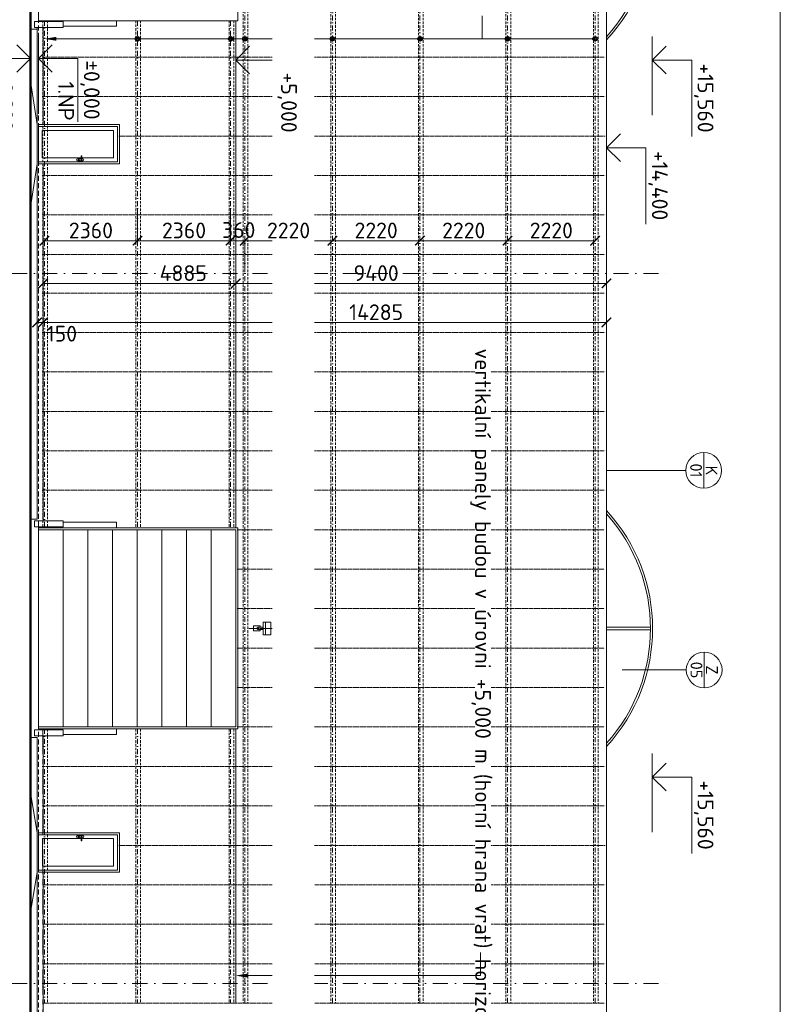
# Model space of a CAD drawing. Header units: millimetres. Extents: x -796345 to 3713765, y -2985421 to 2187451.
# Tile 52 of 256: x -85901 to -66620, y 44855 to 69815. Entities that reach past the tile are written whole.
import ezdxf
from ezdxf import colors
from ezdxf.entities.mleader import LeaderData, LeaderLine
from ezdxf.enums import TextEntityAlignment as Align
from ezdxf.math import Vec2, Vec3

# ---------------------------------------------------------------- set-up
doc = ezdxf.new("R2010")
doc.units = ezdxf.units.MM
doc.header["$PDMODE"] = 1
for name, pattern in [('CENTERX2', [101.6, 63.5, -12.7, 12.7, -12.7]), ('DASHDOT', [25.4, 12.7, -6.35, 0, -6.35]), ('DOT', [6.35, 0, -6.35]), ('HIDDEN', [9.525, 6.35, -3.175])]:
    doc.linetypes.add(name, pattern=pattern)
doc.layers.get('Defpoints').update_dxf_attribs({"color": 8})
for name, color, linetype, lineweight in [('A99_N_kce-pohl', 1, 'Continuous', 9), ('A99_N_kce-rez-ten', 4, 'Continuous', 9), ('A99_N_koty-200', 5, 'Continuous', 5), ('A99_N_koty-200-vysk', 6, 'Continuous', 9), ('A99_N_osy', 1, 'CENTERX2', 9), ('A99_N_sraf', 252, 'Continuous', 0), ('A99_N_txt-popis-50', 240, 'Continuous', 9), ('A99_N_znaceni 200', 5, 'Continuous', 5), ('A99_S_kce-pohl', 7, 'Continuous', 5), ('A99_S_osy', 1, 'CENTERX2', 5)]:
    doc.layers.add(name, color=color, linetype=linetype, lineweight=lineweight)
doc.styles.add('A99_kota', font='isocpeur.ttf', dxfattribs={"height": 2})
doc.styles.add('A99_popis', font='isocpeur.ttf')
doc.dimstyles.new('A99_kota_200 new', dxfattribs={"dimscale": 200, "dimtxt": 2, "dimasz": 1.2, "dimexe": 0.5, "dimexo": 1.5, "dimgap": 0.3, "dimtad": 1, "dimdec": 0, "dimzin": 3, "dimdsep": 46, "dimtxsty": 'A99_kota', "dimblk": 'ARCHTICK', "dimcen": 2.5, "dimazin": 2, "dimtfac": 0.75, "dimtdec": 0, "dimtmove": 2, "dimatfit": 0, "dimfxl": 4, "dimfxlon": 1, "dimtolj": 1, "dimtzin": 0, "dimlwd": 5, "dimlwe": 5, "dimarcsym": 0})

# ---------------------------------------------------------------- blocks, each defined once
blk = doc.blocks.new('*U74')
at = {"color": 0, "linetype": 'ByBlock', "lineweight": -2}
blk.add_line((-3, 0), (7, 0), dxfattribs=at)
for points in [[(0, 0), (0, 5), (0, 5), (8.02, 5)], [(-1.75, 1.75), (0, 0), (1.75, 1.75)]]:
    blk.add_lwpolyline(points, dxfattribs=at)
at = {"color": 0, "linetype": 'ByBlock', "lineweight": -2, "style": 'A99_kota'}
for tag, p in [('VYSKA', (7.75, 7.75)), ('POPIS', (7.52, 4.5))]:
    blk.add_attdef(tag, text='', height=2, dxfattribs=at).set_placement(p, align=Align.TOP_RIGHT)
blk = doc.blocks.new('*U24')
at = {"color": 0, "linetype": 'ByBlock', "lineweight": -2}
blk.add_line((-3, 0), (7, 0), dxfattribs=at)
for points in [[(0, 0), (0, 5), (0, 5), (9.7, 5)], [(-1.75, 1.75), (0, 0), (1.75, 1.75)]]:
    blk.add_lwpolyline(points, dxfattribs=at)
at = {"color": 0, "linetype": 'ByBlock', "lineweight": -2, "style": 'A99_kota'}
for tag, p in [('VYSKA', (9.2, 7.75)), ('POPIS', (9.2, 4.5))]:
    blk.add_attdef(tag, text='', height=2, dxfattribs=at).set_placement(p, align=Align.TOP_RIGHT)
blk = doc.blocks.new('*U36')
at = {"color": 0, "linetype": 'ByBlock', "lineweight": -2}
blk.add_line((-3, 0), (7, 0), dxfattribs=at)
for points in [[(0, 0), (0, 5), (0, 5), (9.7, 5)], [(-1.75, 1.75), (0, 0), (1.75, 1.75)]]:
    blk.add_lwpolyline(points, dxfattribs=at)
at = {"color": 0, "linetype": 'ByBlock', "lineweight": -2, "style": 'A99_kota'}
for tag, p in [('VYSKA', (9.2, 7.75)), ('POPIS', (9.2, 4.5))]:
    blk.add_attdef(tag, text='', height=2, dxfattribs=at).set_placement(p, align=Align.TOP_RIGHT)
blk = doc.blocks.new('*U32')
at = {"color": 0, "linetype": 'ByBlock', "lineweight": -2}
blk.add_line((-3, 0), (7, 0), dxfattribs=at)
for points in [[(-1.75, -1.75), (0, 0), (1.75, -1.75)], [(0, 0), (0, -5), (0, -5), (9.7, -5)]]:
    blk.add_lwpolyline(points, dxfattribs=at)
at = {"color": 0, "linetype": 'ByBlock', "lineweight": -2, "style": 'A99_kota'}
for tag, p in [('VYSKA', (9.2, -2.25)), ('POPIS', (9.2, -5.5))]:
    blk.add_attdef(tag, text='', height=2, dxfattribs=at).set_placement(p, align=Align.TOP_RIGHT)
blk = doc.blocks.new('_ArchTick')
at = {"color": 0, "linetype": 'ByBlock', "const_width": 0.15}
blk.add_lwpolyline([(-0.5, -0.5), (0.5, 0.5)], dxfattribs=at)
blk = doc.blocks.new('*D493')
at = {"layer": 'A99_N_koty-200', "color": 0, "lineweight": 5, "transparency": 16777216}
for p, q in [((-71025, 62140), (-71025, 62240)), ((-85310, 62140), (-85310, 62040)), ((-71025, 62140), (-85310, 62140))]:
    blk.add_line(p, q, dxfattribs=at)
at = {"layer": 'Defpoints', "color": 0, "lineweight": 0, "transparency": 16777216}
for p in [(-85310, 62252.62718), (-85310, 62140), (-71025, 62140)]:
    blk.add_point(p, dxfattribs=at)
at = {"layer": 'A99_N_koty-200', "color": 0, "lineweight": 5, "transparency": 16777216, "xscale": 240, "yscale": 240, "zscale": 240}
for p, rotation in [((-85310, 62140), 179.9999999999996), ((-71025, 62140), 359.9999999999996)]:
    blk.add_blockref('_ArchTick', p, dxfattribs=dict(at, rotation=rotation))
at = {"layer": 'A99_N_koty-200', "color": 0, "transparency": 16777216, "insert": (-76865, 62400), "char_height": 400, "attachment_point": 5, "style": 'A99_kota'}
blk.add_mtext('\\A1;14285', dxfattribs=at)
blk = doc.blocks.new('*U99')
at = {"color": 0, "linetype": 'ByBlock'}
blk.add_line((-3.02, 0), (3.02, 0), dxfattribs=at)
blk.add_circle((0, 0), 3.02, dxfattribs=at)
at = {"color": 0, "linetype": 'ByBlock', "style": 'A99_popis'}
for tag, p in [('KATEGORIE', (0, 1.31)), ('PRVEK', (0, -1.3))]:
    blk.add_attdef(tag, text='', height=2, dxfattribs=at).set_placement(p, align=Align.MIDDLE_CENTER)
blk = doc.blocks.new('*D497')
at = {"layer": 'A99_N_koty-200', "color": 0, "lineweight": 5, "transparency": 16777216}
for p, q in [((-85310, 63131), (-85310, 63231)), ((-80425, 63131), (-80425, 63231)), ((-85310, 63131), (-80425, 63131))]:
    blk.add_line(p, q, dxfattribs=at)
at = {"layer": 'Defpoints', "color": 0, "lineweight": 0, "transparency": 16777216}
for p in [(-85310, 63131), (-80425, 63131), (-80425, 63131)]:
    blk.add_point(p, dxfattribs=at)
at = {"layer": 'A99_N_koty-200', "color": 0, "lineweight": 5, "transparency": 16777216, "xscale": 240, "yscale": 240, "zscale": 240, "rotation": 180}
blk.add_blockref('_ArchTick', (-85310, 63131), dxfattribs=at)
at = {"layer": 'A99_N_koty-200', "color": 0, "lineweight": 5, "transparency": 16777216, "xscale": 240, "yscale": 240, "zscale": 240}
blk.add_blockref('_ArchTick', (-80425, 63131), dxfattribs=at)
at = {"layer": 'A99_N_koty-200', "color": 0, "transparency": 16777216, "insert": (-81755, 63391), "char_height": 400, "attachment_point": 5, "style": 'A99_kota'}
blk.add_mtext('\\A1;4885', dxfattribs=at)
blk = doc.blocks.new('*D498')
at = {"layer": 'A99_N_koty-200', "color": 0, "lineweight": 5, "transparency": 16777216}
for p, q in [((-71025, 63131), (-71025, 63231)), ((-80425, 63131), (-80425, 63031)), ((-80425, 63131), (-71025, 63131))]:
    blk.add_line(p, q, dxfattribs=at)
at = {"layer": 'Defpoints', "color": 0, "lineweight": 0, "transparency": 16777216}
for p in [(-80425, 63131), (-71025, 63131), (-71025, 63131)]:
    blk.add_point(p, dxfattribs=at)
at = {"layer": 'A99_N_koty-200', "color": 0, "lineweight": 5, "transparency": 16777216, "xscale": 240, "yscale": 240, "zscale": 240, "rotation": 180}
blk.add_blockref('_ArchTick', (-80425, 63131), dxfattribs=at)
at = {"layer": 'A99_N_koty-200', "color": 0, "lineweight": 5, "transparency": 16777216, "xscale": 240, "yscale": 240, "zscale": 240}
blk.add_blockref('_ArchTick', (-71025, 63131), dxfattribs=at)
at = {"layer": 'A99_N_koty-200', "color": 0, "transparency": 16777216, "insert": (-76865, 63391), "char_height": 400, "attachment_point": 5, "style": 'A99_kota'}
blk.add_mtext('\\A1;9400', dxfattribs=at)
blk = doc.blocks.new('*D499')
at = {"layer": 'A99_N_koty-200', "color": 0, "lineweight": 5, "transparency": 16777216}
for p, q in [((-85460, 62140), (-85460, 62240)), ((-85310, 62140), (-85310, 62240)), ((-85460, 62140), (-85310, 62140))]:
    blk.add_line(p, q, dxfattribs=at)
at = {"layer": 'Defpoints', "color": 0, "lineweight": 0, "transparency": 16777216}
for p in [(-85460, 62017.5), (-85310, 62140), (-85310, 62017.5)]:
    blk.add_point(p, dxfattribs=at)
at = {"layer": 'A99_N_koty-200', "color": 0, "lineweight": 5, "transparency": 16777216, "xscale": 240, "yscale": 240, "zscale": 240, "rotation": 180}
blk.add_blockref('_ArchTick', (-85460, 62140), dxfattribs=at)
at = {"layer": 'A99_N_koty-200', "color": 0, "lineweight": 5, "transparency": 16777216, "xscale": 240, "yscale": 240, "zscale": 240}
blk.add_blockref('_ArchTick', (-85310, 62140), dxfattribs=at)
at = {"layer": 'A99_N_koty-200', "color": 0, "transparency": 16777216, "insert": (-84830, 61855), "char_height": 400, "attachment_point": 5, "style": 'A99_kota'}
blk.add_mtext('\\A1;150', dxfattribs=at)
blk = doc.blocks.new('*D500')
at = {"layer": 'A99_N_koty-200', "color": 0, "lineweight": 5, "transparency": 16777216}
for p, q in [((-82915, 65013), (-82915, 64113)), ((-85275, 64213), (-85275, 64113)), ((-85275, 64213), (-82915, 64213))]:
    blk.add_line(p, q, dxfattribs=at)
at = {"layer": 'Defpoints', "color": 0, "lineweight": 0, "transparency": 16777216}
for p in [(-82915, 75067), (-85275, 64213), (-82915, 64213)]:
    blk.add_point(p, dxfattribs=at)
at = {"layer": 'A99_N_koty-200', "color": 0, "lineweight": 5, "transparency": 16777216, "xscale": 240, "yscale": 240, "zscale": 240, "rotation": 180}
blk.add_blockref('_ArchTick', (-85275, 64213), dxfattribs=at)
at = {"layer": 'A99_N_koty-200', "color": 0, "lineweight": 5, "transparency": 16777216, "xscale": 240, "yscale": 240, "zscale": 240}
blk.add_blockref('_ArchTick', (-82915, 64213), dxfattribs=at)
at = {"layer": 'A99_N_koty-200', "color": 0, "transparency": 16777216, "insert": (-84095, 64473), "char_height": 400, "attachment_point": 5, "style": 'A99_kota'}
blk.add_mtext('\\A1;2360', dxfattribs=at)
blk = doc.blocks.new('*D501')
at = {"layer": 'A99_N_koty-200', "color": 0, "lineweight": 5, "transparency": 16777216}
for p, q in [((-80555, 64213), (-80555, 64313)), ((-80555, 64213), (-80195, 64213)), ((-80195, 63413), (-80195, 64313))]:
    blk.add_line(p, q, dxfattribs=at)
at = {"layer": 'Defpoints', "color": 0, "lineweight": 0, "transparency": 16777216}
for p in [(-80555, 64213), (-80195, 64213), (-80195, 56166)]:
    blk.add_point(p, dxfattribs=at)
at = {"layer": 'A99_N_koty-200', "color": 0, "lineweight": 5, "transparency": 16777216, "xscale": 240, "yscale": 240, "zscale": 240, "rotation": 180}
blk.add_blockref('_ArchTick', (-80555, 64213), dxfattribs=at)
at = {"layer": 'A99_N_koty-200', "color": 0, "lineweight": 5, "transparency": 16777216, "xscale": 240, "yscale": 240, "zscale": 240}
blk.add_blockref('_ArchTick', (-80195, 64213), dxfattribs=at)
at = {"layer": 'A99_N_koty-200', "color": 0, "transparency": 16777216, "insert": (-80350, 64483), "char_height": 400, "attachment_point": 5, "style": 'A99_kota'}
blk.add_mtext('\\A1;360', dxfattribs=at)
blk = doc.blocks.new('*D502')
at = {"layer": 'A99_N_koty-200', "color": 0, "lineweight": 5, "transparency": 16777216}
for p, q in [((-80195, 64212.5), (-80195, 64312.5)), ((-80195, 64212.5), (-77975, 64212.5)), ((-77975, 64212.5), (-77975, 64312.5))]:
    blk.add_line(p, q, dxfattribs=at)
at = {"layer": 'Defpoints', "color": 0, "lineweight": 0, "transparency": 16777216}
for p in [(-80195, 64212.5), (-77975, 64212.5), (-77975, 64212.5)]:
    blk.add_point(p, dxfattribs=at)
at = {"layer": 'A99_N_koty-200', "color": 0, "lineweight": 5, "transparency": 16777216, "xscale": 240, "yscale": 240, "zscale": 240, "rotation": 180}
blk.add_blockref('_ArchTick', (-80195, 64212.5), dxfattribs=at)
at = {"layer": 'A99_N_koty-200', "color": 0, "lineweight": 5, "transparency": 16777216, "xscale": 240, "yscale": 240, "zscale": 240}
blk.add_blockref('_ArchTick', (-77975, 64212.5), dxfattribs=at)
at = {"layer": 'A99_N_koty-200', "color": 0, "transparency": 16777216, "insert": (-79085, 64472.5), "char_height": 400, "attachment_point": 5, "style": 'A99_kota'}
blk.add_mtext('\\A1;2220', dxfattribs=at)
blk = doc.blocks.new('*D503')
at = {"layer": 'A99_N_koty-200', "color": 0, "lineweight": 5, "transparency": 16777216}
for p, q in [((-77975, 64212.5), (-77975, 64312.5)), ((-77975, 64212.5), (-75755, 64212.5)), ((-75755, 64212.5), (-75755, 64312.5))]:
    blk.add_line(p, q, dxfattribs=at)
at = {"layer": 'Defpoints', "color": 0, "lineweight": 0, "transparency": 16777216}
for p in [(-77975, 64212.5), (-75755, 64212.5), (-75755, 64212.5)]:
    blk.add_point(p, dxfattribs=at)
at = {"layer": 'A99_N_koty-200', "color": 0, "lineweight": 5, "transparency": 16777216, "xscale": 240, "yscale": 240, "zscale": 240, "rotation": 180}
blk.add_blockref('_ArchTick', (-77975, 64212.5), dxfattribs=at)
at = {"layer": 'A99_N_koty-200', "color": 0, "lineweight": 5, "transparency": 16777216, "xscale": 240, "yscale": 240, "zscale": 240}
blk.add_blockref('_ArchTick', (-75755, 64212.5), dxfattribs=at)
at = {"layer": 'A99_N_koty-200', "color": 0, "transparency": 16777216, "insert": (-76865, 64472.5), "char_height": 400, "attachment_point": 5, "style": 'A99_kota'}
blk.add_mtext('\\A1;2220', dxfattribs=at)
blk = doc.blocks.new('*D504')
at = {"layer": 'A99_N_koty-200', "color": 0, "lineweight": 5, "transparency": 16777216}
for p, q in [((-75755, 64212.5), (-75755, 64312.5)), ((-75755, 64212.5), (-73535, 64212.5)), ((-73535, 64212.5), (-73535, 64312.5))]:
    blk.add_line(p, q, dxfattribs=at)
at = {"layer": 'Defpoints', "color": 0, "lineweight": 0, "transparency": 16777216}
for p in [(-75755, 64212.5), (-73535, 64212.5), (-73535, 64212.5)]:
    blk.add_point(p, dxfattribs=at)
at = {"layer": 'A99_N_koty-200', "color": 0, "lineweight": 5, "transparency": 16777216, "xscale": 240, "yscale": 240, "zscale": 240, "rotation": 180}
blk.add_blockref('_ArchTick', (-75755, 64212.5), dxfattribs=at)
at = {"layer": 'A99_N_koty-200', "color": 0, "lineweight": 5, "transparency": 16777216, "xscale": 240, "yscale": 240, "zscale": 240}
blk.add_blockref('_ArchTick', (-73535, 64212.5), dxfattribs=at)
at = {"layer": 'A99_N_koty-200', "color": 0, "transparency": 16777216, "insert": (-74645, 64472.5), "char_height": 400, "attachment_point": 5, "style": 'A99_kota'}
blk.add_mtext('\\A1;2220', dxfattribs=at)
blk = doc.blocks.new('*D505')
at = {"layer": 'A99_N_koty-200', "color": 0, "lineweight": 5, "transparency": 16777216}
for p, q in [((-73535, 64212.5), (-73535, 64312.5)), ((-73535, 64212.5), (-71315, 64212.5)), ((-71315, 64212.5), (-71315, 64312.5))]:
    blk.add_line(p, q, dxfattribs=at)
at = {"layer": 'Defpoints', "color": 0, "lineweight": 0, "transparency": 16777216}
for p in [(-73535, 64212.5), (-71315, 64212.5), (-71315, 64212.5)]:
    blk.add_point(p, dxfattribs=at)
at = {"layer": 'A99_N_koty-200', "color": 0, "lineweight": 5, "transparency": 16777216, "xscale": 240, "yscale": 240, "zscale": 240, "rotation": 180}
blk.add_blockref('_ArchTick', (-73535, 64212.5), dxfattribs=at)
at = {"layer": 'A99_N_koty-200', "color": 0, "lineweight": 5, "transparency": 16777216, "xscale": 240, "yscale": 240, "zscale": 240}
blk.add_blockref('_ArchTick', (-71315, 64212.5), dxfattribs=at)
at = {"layer": 'A99_N_koty-200', "color": 0, "transparency": 16777216, "insert": (-72425, 64472.5), "char_height": 400, "attachment_point": 5, "style": 'A99_kota'}
blk.add_mtext('\\A1;2220', dxfattribs=at)
blk = doc.blocks.new('*D506')
at = {"layer": 'A99_N_koty-200', "color": 0, "lineweight": 5, "transparency": 16777216}
for p, q in [((-80555, 65013), (-80555, 64113)), ((-82915, 64213), (-82915, 64313)), ((-82915, 64213), (-80555, 64213))]:
    blk.add_line(p, q, dxfattribs=at)
at = {"layer": 'Defpoints', "color": 0, "lineweight": 0, "transparency": 16777216}
for p in [(-80555, 77018), (-82915, 64213), (-80555, 64213)]:
    blk.add_point(p, dxfattribs=at)
at = {"layer": 'A99_N_koty-200', "color": 0, "lineweight": 5, "transparency": 16777216, "xscale": 240, "yscale": 240, "zscale": 240, "rotation": 180}
blk.add_blockref('_ArchTick', (-82915, 64213), dxfattribs=at)
at = {"layer": 'A99_N_koty-200', "color": 0, "lineweight": 5, "transparency": 16777216, "xscale": 240, "yscale": 240, "zscale": 240}
blk.add_blockref('_ArchTick', (-80555, 64213), dxfattribs=at)
at = {"layer": 'A99_N_koty-200', "color": 0, "transparency": 16777216, "insert": (-81735, 64473), "char_height": 400, "attachment_point": 5, "style": 'A99_kota'}
blk.add_mtext('\\A1;2360', dxfattribs=at)
blk = doc.blocks.new('*D512')
at = {"layer": 'A99_N_koty-200', "color": 0, "lineweight": 5, "transparency": 16777216}
for p, q in [((-82915, 42005), (-82915, 41105)), ((-85275, 41205), (-85275, 41105)), ((-85275, 41205), (-82915, 41205))]:
    blk.add_line(p, q, dxfattribs=at)
at = {"layer": 'Defpoints', "color": 0, "lineweight": 0, "transparency": 16777216}
for p in [(-82915, 52059), (-85275, 41205), (-82915, 41205)]:
    blk.add_point(p, dxfattribs=at)
at = {"layer": 'A99_N_koty-200', "color": 0, "lineweight": 5, "transparency": 16777216, "xscale": 240, "yscale": 240, "zscale": 240, "rotation": 180}
blk.add_blockref('_ArchTick', (-85275, 41205), dxfattribs=at)
at = {"layer": 'A99_N_koty-200', "color": 0, "lineweight": 5, "transparency": 16777216, "xscale": 240, "yscale": 240, "zscale": 240}
blk.add_blockref('_ArchTick', (-82915, 41205), dxfattribs=at)
at = {"layer": 'A99_N_koty-200', "color": 0, "transparency": 16777216, "insert": (-84095, 41465), "char_height": 400, "attachment_point": 5, "style": 'A99_kota'}
blk.add_mtext('\\A1;2360', dxfattribs=at)
blk = doc.blocks.new('*D514')
at = {"layer": 'A99_N_koty-200', "color": 0, "lineweight": 5, "transparency": 16777216}
for p, q in [((-80555, 42005), (-80555, 41105)), ((-82915, 41205), (-82915, 41305)), ((-82915, 41205), (-80555, 41205))]:
    blk.add_line(p, q, dxfattribs=at)
at = {"layer": 'Defpoints', "color": 0, "lineweight": 0, "transparency": 16777216}
for p in [(-80555, 54011), (-82915, 41205), (-80555, 41205)]:
    blk.add_point(p, dxfattribs=at)
at = {"layer": 'A99_N_koty-200', "color": 0, "lineweight": 5, "transparency": 16777216, "xscale": 240, "yscale": 240, "zscale": 240, "rotation": 180}
blk.add_blockref('_ArchTick', (-82915, 41205), dxfattribs=at)
at = {"layer": 'A99_N_koty-200', "color": 0, "lineweight": 5, "transparency": 16777216, "xscale": 240, "yscale": 240, "zscale": 240}
blk.add_blockref('_ArchTick', (-80555, 41205), dxfattribs=at)
at = {"layer": 'A99_N_koty-200', "color": 0, "transparency": 16777216, "insert": (-81735, 41465), "char_height": 400, "attachment_point": 5, "style": 'A99_kota'}
blk.add_mtext('\\A1;2360', dxfattribs=at)

msp = doc.modelspace()

# ---------------------------------------------------------------- linework, layer by layer
at = {"layer": 'A99_N_kce-pohl', "color": 7, "linetype": 'HIDDEN', "lineweight": 5, "ltscale": 20}
msp.add_line((-85425, 5915.1), (-85425, 100450), dxfattribs=at)
at = {"layer": 'A99_N_kce-pohl', "color": 1, "linetype": 'Continuous', "lineweight": 13}
msp.add_line((-71025, 44880), (-71025, 81865), dxfattribs=at)
at = {"layer": 'A99_N_kce-pohl', "color": 1, "linetype": 'Continuous', "lineweight": 9}
for p, q in [((-85310, 69615), (-85310, 67160)), ((-85310, 66160), (-85310, 57110)), ((-85310, 51660), (-85310, 49205)), ((-85310, 48205), (-85310, 44880))]:
    msp.add_line(p, q, dxfattribs=at)
at = {"layer": 'A99_N_kce-pohl', "color": 1, "linetype": 'Continuous', "lineweight": 5}
for p, q in [((-83375, 67160), (-85425, 67160)), ((-83375, 66160), (-83375, 67160)), ((-83425, 67110), (-85425, 67110)), ((-85330, 66310), (-85330, 67010)), ((-83525, 67010), (-85325, 67010)), ((-83525, 66310), (-83525, 67010)), ((-83425, 66210), (-83425, 67110)), ((-83425, 66210), (-85425, 66210)), ((-83375, 66160), (-85425, 66160)), ((-84345.4, 66310), (-85325, 66310)), ((-84345.4, 66285.9), (-84434.8, 66285.9)), ((-84345.4, 66235), (-84434.8, 66235)), ((-84415.5, 66254.2), (-84415.5, 66268.7)), ((-84415.5, 66268.7), (-84399.1, 66264.2)), ((-84415.5, 66254.2), (-84399.1, 66258.4)), ((-84345.4, 66230.3), (-84345.4, 66356.8)), ((-84325, 66230.3), (-84325, 66356.8)), ((-83525, 66310), (-84325, 66310)), ((-84298.5, 66285.9), (-84325, 66285.9)), ((-84298.5, 66235), (-84325, 66235)), ((-83375, 49205), (-85425, 49205)), ((-83375, 48205), (-83375, 49205)), ((-83425, 49155), (-85425, 49155)), ((-85325, 48355), (-85325, 49055)), ((-84345.4, 49055), (-85325, 49055)), ((-84345.4, 49130), (-84434.8, 49130)), ((-84345.4, 49079.1), (-84434.8, 49079.1)), ((-84415.5, 49110.8), (-84415.5, 49096.3)), ((-84415.5, 49110.8), (-84399.1, 49106.6)), ((-84415.5, 49096.3), (-84399.1, 49100.8)), ((-84345.4, 49134.7), (-84345.4, 49008.2)), ((-84325, 49134.7), (-84325, 49008.2)), ((-84298.5, 49130), (-84325, 49130)), ((-84298.5, 49079.1), (-84325, 49079.1)), ((-83525, 49055), (-84325, 49055)), ((-83525, 48355), (-83525, 49055)), ((-83425, 48255), (-83425, 49155)), ((-83425, 48255), (-85425, 48255)), ((-83375, 48205), (-85425, 48205)), ((-83525, 48355), (-85325, 48355))]:
    msp.add_line(p, q, dxfattribs=at)
at = {"layer": 'A99_N_kce-pohl', "color": 5, "linetype": 'Continuous', "lineweight": 9}
msp.add_line((-85310, 44880), (-85310, 39040), dxfattribs=at)
at = {"layer": 'A99_N_kce-pohl', "color": 5, "linetype": 'Continuous', "lineweight": 13}
msp.add_line((-71025, 26200), (-71025, 44880), dxfattribs=at)
at = {"layer": 'A99_N_kce-pohl', "color": 7, "lineweight": 50}
msp.add_lwpolyline([(-85695, 24515), (-85625, 24515), (-85625, 114437.5)], dxfattribs=at)
at = {"layer": 'A99_N_kce-pohl', "color": 1, "linetype": 'Continuous', "lineweight": 9}
for points in [[(-85425, 74890), (-80375, 74890), (-80375, 69790), (-85425, 69790)], [(-85425, 56935), (-80375, 56935), (-80375, 51835), (-85425, 51835)]]:
    msp.add_lwpolyline(points, close=True, dxfattribs=at)
at = {"layer": 'A99_N_kce-pohl', "linetype": 'Continuous'}
for points in [[(-85425.2, 69840), (-85425.2, 69765)], [(-85425, 69840), (-85425, 69765)]]:
    msp.add_lwpolyline(points, dxfattribs=at)
at = {"layer": 'A99_N_kce-pohl', "color": 1, "linetype": 'Continuous', "lineweight": 5}
for points in [[(-83447.5, 69790), (-83447.5, 69650), (-84800.2, 69650)], [(-85425, 67160), (-85425, 66160)], [(-85425.2, 56885), (-85425.2, 56960)], [(-83447.5, 56935), (-83447.5, 57075), (-84800.2, 57075)], [(-84800, 56885), (-84800, 56885), (-84800, 51885)], [(-84175, 56885), (-84175, 56885), (-84175, 51885)], [(-83550, 56885), (-83550, 56885), (-83550, 51885)], [(-82925, 56885), (-82925, 56885), (-82925, 51885)], [(-82300, 56885), (-82300, 56885), (-82300, 51885)], [(-81675, 56885), (-81675, 56885), (-81675, 51885)], [(-81050, 56885), (-81050, 56885), (-81050, 51885)], [(-79805, 54357.5), (-79805, 54322.5), (-79970, 54322.5), (-79970, 54447.5), (-79805, 54447.5), (-79805, 54412.5)], [(-79670, 54545), (-79670, 54225)], [(-80090, 54385), (-79832.5, 54385)], [(-79860.2, 54412.5), (-79730, 54412.5)], [(-79860.2, 54357.5), (-79730, 54357.5)], [(-79805, 54385), (-79410.2, 54385)], [(-85425.2, 51885), (-85425.2, 51810)], [(-83447.5, 51835), (-83447.5, 51695), (-84800.2, 51695)], [(-85425, 49205), (-85425, 48205)]]:
    msp.add_lwpolyline(points, dxfattribs=at)
at = {"layer": 'A99_N_kce-pohl', "color": 1, "lineweight": 9}
for points in [[(-80425, 56935), (-80425, 69790)], [(-80425, 44880), (-80425, 51835)]]:
    msp.add_lwpolyline(points, dxfattribs=at)
at = {"layer": 'A99_N_kce-pohl', "color": 1, "linetype": 'Continuous', "lineweight": 5}
for points in [[(-85425, 56885), (-80425, 56885), (-80425, 51885), (-85425, 51885)], [(-79535.2, 54545), (-79535.2, 54225), (-79730, 54225), (-79730, 54545)]]:
    msp.add_lwpolyline(points, close=True, dxfattribs=at)
at = {"layer": 'A99_N_kce-pohl', "color": 1, "linetype": 'Continuous', "lineweight": 0}
for points in [[(-69915, 54415), (-71025, 54415)], [(-69915, 54345), (-71025, 54345)]]:
    msp.add_lwpolyline(points, dxfattribs=at)
at = {"layer": 'A99_N_kce-pohl', "color": 1, "linetype": 'Continuous', "lineweight": 5}
msp.add_circle((-79860, 54385), 27.5, dxfattribs=at)
at = {"layer": 'A99_N_kce-pohl', "color": 1, "linetype": 'Continuous', "lineweight": 0}
for centre, radius, start, end in [((-74267.5, 72290), 4410, 317.32926, 42.67074), ((-74267.4, 72290), 4354.9, 318.11967, 41.88033), ((-74267.5, 54380), 4410, 317.32926, 42.67074), ((-74267.4, 54380), 4354.9, 318.11967, 41.88033)]:
    msp.add_arc(centre, radius, start, end, dxfattribs=at)
at = {"layer": 'A99_N_kce-pohl', "color": 1, "linetype": 'Continuous', "lineweight": 5}
for centre, radius, start, end in [((-84434.8, 66260.5), 25.5, 90, 270), ((-84393.8, 66261.3), 6.03, 208.73268, 151.26732), ((-84335.2, 66356.8), 10.2, 0, 180), ((-84335.2, 66230.3), 10.2, 180, 0), ((-84298.5, 66260.5), 25.5, 270, 90), ((-84434.8, 49104.5), 25.5, 90, 270), ((-84393.8, 49103.7), 6.03, 208.73268, 151.26732), ((-84335.2, 49134.7), 10.2, 0, 180), ((-84335.2, 49008.2), 10.2, 180, 0), ((-84298.5, 49104.5), 25.5, 270, 90)]:
    msp.add_arc(centre, radius, start, end, dxfattribs=at)
at = {"layer": 'A99_N_osy', "linetype": 'DASHDOT', "lineweight": 9, "ltscale": 30}
for points in [[(-89905, 63380), (-69440, 63380)], [(-89905, 45380), (-69440, 45380)]]:
    msp.add_lwpolyline(points, dxfattribs=at)
at = {"layer": 'A99_N_sraf', "linetype": 'DOT', "lineweight": 5, "ltscale": 7}
for points in [[(-85312.5, 68865), (-71025, 68865)], [(-85312.5, 67865), (-71025, 67865)], [(-83375, 66865), (-71025, 66865)], [(-85312.5, 65865), (-71025, 65865)], [(-85312.5, 64865), (-71025, 64865)], [(-85312.5, 63865), (-71025, 63865)], [(-85312.5, 62885), (-71025, 62885)], [(-85312.5, 61885), (-71025, 61885)], [(-85312.5, 60885), (-71025, 60885)], [(-85312.5, 59885), (-71025, 59885)], [(-85312.5, 58885), (-71025, 58885)], [(-85312.5, 57885), (-71025, 57885)], [(-80375, 56885), (-71025, 56885)], [(-80375, 55885), (-71025, 55885)], [(-80375, 54885), (-71025, 54885)], [(-80375, 53885), (-71025, 53885)], [(-80375, 52885), (-71025, 52885)], [(-80375, 51885), (-71025, 51885)], [(-85312.5, 50885), (-71025, 50885)], [(-85312.5, 49885), (-71025, 49885)], [(-83375, 48885), (-71025, 48885)], [(-85310, 47885), (-71025, 47885)], [(-85310, 46885), (-71025, 46885)], [(-85310, 45885), (-71025, 45885)], [(-85310, 44880), (-71025, 44880)]]:
    msp.add_lwpolyline(points, dxfattribs=at)
at = {"layer": 'A99_N_txt-popis-50', "lineweight": 40}
for centre in [(-73530, 69330), (-71315, 69330)]:
    msp.add_circle(centre, 50, dxfattribs=at)
at = {"layer": 'A99_N_znaceni 200'}
for points in [[(-69013, 58388), (-71025, 58388)], [(-69003, 53330), (-70625, 53330)]]:
    msp.add_lwpolyline(points, dxfattribs=at)
at = {"layer": 'A99_S_kce-pohl'}
for p, q in [((-85455, 67157.5), (-85625, 68260)), ((-85455, 66162.5), (-85625, 65060)), ((-85455, 49205), (-85625, 50225)), ((-85455, 48205), (-85625, 47185))]:
    msp.add_line(p, q, dxfattribs=at)
at = {"layer": 'A99_S_kce-pohl', "lineweight": 9}
for points in [[(-84800.2, 69615), (-85522.5, 69615), (-85522.5, 69765), (-84800.2, 69765)], [(-84800.2, 57110), (-85522.5, 57110), (-85522.5, 56960), (-84800.2, 56960)], [(-84800.2, 51660), (-85522.5, 51660), (-85522.5, 51810), (-84800.2, 51810)]]:
    msp.add_lwpolyline(points, close=True, dxfattribs=at)
at = {"layer": 'A99_S_kce-pohl'}
for points in [[(-85455, 69575), (-85625, 69575)], [(-85455, 57150), (-85455, 69615)], [(-85455, 57150), (-85625, 57150)], [(-85455, 51620), (-85625, 51620)], [(-85455, 51620), (-85455, 39080)]]:
    msp.add_lwpolyline(points, dxfattribs=at)
at = {"layer": 'A99_S_osy', "linetype": 'HIDDEN', "lineweight": 0, "ltscale": 10}
for points in [[(-73575, 81865), (-73575, 44880)], [(-73455, 81865), (-73455, 44880)], [(-71355, 81865), (-71355, 44880)], [(-71235, 81865), (-71235, 44880)], [(-85195, 51835), (-85195, 44880)], [(-82955, 51835), (-82955, 44880)], [(-82835, 51835), (-82835, 44880)]]:
    msp.add_lwpolyline(points, dxfattribs=at)
at = {"layer": 'A99_S_osy', "linetype": 'DASHDOT', "lineweight": 5, "ltscale": 10}
for points in [[(-73535, 81865), (-73535, 44880)], [(-71315, 81865), (-71315, 44880)], [(-85275, 69790), (-85275, 56935)], [(-82915, 69790), (-82915, 56935)], [(-80555, 69790), (-80555, 56935)], [(-85275, 51835), (-85275, 44880)], [(-82915, 51835), (-82915, 44880)], [(-80555, 51835), (-80555, 44880)]]:
    msp.add_lwpolyline(points, dxfattribs=at)
at = {"layer": 'A99_S_osy', "color": 5, "lineweight": 0, "ltscale": 10}
msp.add_lwpolyline([(-85315, 51835), (-85315, 38865)], dxfattribs=at)

# ---------------------------------------------------------------- block references
at = {"layer": 'A99_N_koty-200-vysk', "lineweight": 5}
ref = msp.add_blockref('*U32', (-85625, 68831.9), dxfattribs=dict(at, xscale=200, yscale=200, zscale=200, rotation=270))
ref.add_attrib('VYSKA', '-0,200', dxfattribs={"layer": '0', "color": 0, "linetype": 'ByBlock', "lineweight": -2, "height": 400, "rotation": 270, "style": 'A99_kota'}).set_placement((-86075, 66991.9), align=Align.TOP_RIGHT)
ref.add_attrib('POPIS_001', 'UT', (-87125, 67591.9), dxfattribs={"layer": '0', "color": 0, "linetype": 'ByBlock', "lineweight": -2, "height": 400, "rotation": 270, "style": 'A99_kota'})
ref = msp.add_blockref('*U74', (-85425, 68831.9), dxfattribs=dict(at, xscale=200, yscale=200, zscale=200, rotation=270))
ref.add_attrib('VYSKA', '±0,000', dxfattribs={"layer": '0', "color": 0, "linetype": 'ByBlock', "lineweight": -2, "height": 400, "rotation": 270, "style": 'A99_kota'}).set_placement((-83875, 67281.9), align=Align.TOP_RIGHT)
ref.add_attrib('POPIS_001', '1.NP', (-84925, 68246.9), dxfattribs={"layer": '0', "color": 0, "linetype": 'ByBlock', "lineweight": -2, "height": 400, "rotation": 270, "style": 'A99_kota'})
at = {"layer": 'A99_N_koty-200-vysk', "lineweight": 5, "xscale": 200, "yscale": 200, "zscale": 200, "rotation": 270}
for name, p, values in [('*U24', (-80425, 68791.9), {'VYSKA': '+5,000'}), ('*U36', (-69865, 68791.9), {'VYSKA': '+15,560'}), ('*U24', (-71025, 66570), {'VYSKA': '+14,400'}), ('*U36', (-69865, 50615), {'VYSKA': '+15,560'})]:
    msp.add_blockref(name, p, dxfattribs=at).add_auto_attribs(values)
at = {"layer": 'A99_N_znaceni 200', "xscale": 150, "yscale": 150, "zscale": 150, "rotation": 270}
for p, values in [((-68560, 58388), {'KATEGORIE': 'K', 'PRVEK': '01'}), ((-68550, 53330), {'KATEGORIE': 'Z', 'PRVEK': '05'})]:
    msp.add_blockref('*U99', p, dxfattribs=at).add_auto_attribs(values)

# ---------------------------------------------------------------- dimensions: what is measured, and where the dimension line sits
at = {"layer": 'A99_N_koty-200'}
for base, p1, p2, picture, middle in [((-80555, 64212.5), (-82915, 64212.5), (-80555, 77018.3), '*D506', (-81735, 64472.5)), ((-82915, 64212.5), (-85275, 64212.5), (-82915, 75067), '*D500', (-84095, 64472.5)), ((-77975, 64212.5), (-80195, 64212.5), (-77975, 64212.5), '*D502', (-79085, 64472.5)), ((-75755, 64212.5), (-77975, 64212.5), (-75755, 64212.5), '*D503', (-76865, 64472.5)), ((-73535, 64212.5), (-75755, 64212.5), (-73535, 64212.5), '*D504', (-74645, 64472.5)), ((-71315, 64212.5), (-73535, 64212.5), (-71315, 64212.5), '*D505', (-72425, 64472.5)), ((-82915, 41205), (-85275, 41205), (-82915, 52059.5), '*D512', (-84095, 41465))]:
    dim = msp.add_linear_dim(base=base, p1=p1, p2=p2, dimstyle='A99_kota_200 new', override={"dimscale": 0, "dimtix": 0, "dimtofl": 1, "dimtmove": 2, "dimatfit": 3}, dxfattribs=at)
    dim.commit()
    dim.dimension.update_dxf_attribs({"geometry": picture, "text_midpoint": middle})
for base, p1, p2, picture, middle in [((-80425, 63131.1), (-85310, 63131.1), (-80425, 63131.1), '*D497', (-81755, 63391.1)), ((-71025, 63131.1), (-80425, 63131.1), (-71025, 63131.1), '*D498', (-76865, 63391.1)), ((-85310, 62140), (-71025, 62140), (-85310, 62252.6), '*D493', (-76865, 62400)), ((-85310, 62140), (-85460, 62017.5), (-85310, 62017.5), '*D499', (-84830, 61855))]:
    dim = msp.add_linear_dim(base=base, p1=p1, p2=p2, dimstyle='A99_kota_200 new', override={"dimscale": 0, "dimtix": 0, "dimtofl": 1, "dimtmove": 2, "dimatfit": 3}, dxfattribs=at)
    dim.commit()
    dim.dimension.update_dxf_attribs({"geometry": picture, "text_midpoint": middle, "dimtype": 128})

# ---------------------------------------------------------------- next in the draw order: leaders
at = {"layer": 'A99_N_txt-popis-50', "lineweight": 9}
ml = msp.add_multileader_mtext('Standard', dxfattribs=at)
ml.set_content('\\A1;{\\C256;vertikalní panely budou v úrovni +5,000 m (horní hrana vrat) horizontálně rozděleny na dvě části. }', color=1, style='A99_popis')
ml.set_leader_properties(color=256, linetype='ByLayer', lineweight=-1)
ml.build(insert=Vec2(0, 0))
ml.multileader.update_dxf_attribs({"dogleg_length": 1, "arrow_head_size": 300, "scale": 200})
ctx = ml.context
ctx.base_point, ctx.scale, ctx.char_height, ctx.arrow_head_size, ctx.landing_gap_size, ctx.plane_origin, ctx.plane_x_axis, ctx.plane_y_axis = Vec3(-74217.5, 61732.5), 200, 400, 300, 250, Vec3(-82778.5, 49152.5), Vec3(0, -1), Vec3(1, 0)
notes = []
notes.append((ctx, [(1, (1, 1, 0), (-74217.5, 45587.5), (0, 1), 585, [(0, [(-80425, 45582.5)], 0, [])])]))
ctx.mtext.insert, ctx.mtext.text_direction, ctx.mtext.rotation, ctx.mtext.width, ctx.mtext.defined_height, ctx.mtext.flow_direction = Vec3(-73957.5, 61482.5), Vec3(0, -1), 4.712389, 15234.519, 2541.3, 5
ctx.mtext.has_bg_fill, ctx.mtext.bg_color, ctx.mtext.bg_scale_factor, ctx.mtext.bg_transparency, ctx.mtext.use_window_bg_color = 1, -1073741824, 1, 0, 1
for ctx, leaders in notes:
    for number, flags, end, landing, length, lines in leaders:
        leader = LeaderData()
        leader.index, (leader.has_last_leader_line, leader.has_dogleg_vector, leader.attachment_direction) = number, flags
        leader.last_leader_point, leader.dogleg_vector, leader.dogleg_length = Vec3(end), Vec3(landing), length
        for number, points, colour, breaks in lines:
            line = LeaderLine()
            line.index, line.vertices, line.color, line.breaks = number, Vec3.list(points), colors.encode_raw_color(colour), breaks
            leader.lines.append(line)
        ctx.leaders.append(leader)

# ---------------------------------------------------------------- next in the draw order: linework, layer by layer
at = {"layer": 'A99_S_osy', "linetype": 'DASHDOT', "lineweight": 5, "ltscale": 10}
for points in [[(-80195, 81865), (-80195, 44880)], [(-77975, 81865), (-77975, 44880)], [(-75755, 81865), (-75755, 44880)]]:
    msp.add_lwpolyline(points, dxfattribs=at)

# ---------------------------------------------------------------- next in the draw order: dimensions: what is measured, and where the dimension line sits
at = {"layer": 'A99_N_koty-200'}
dim = msp.add_linear_dim(base=(-80195, 64212.5), p1=(-80555, 64212.5), p2=(-80195, 56165.5), dimstyle='A99_kota_200 new', override={"dimscale": 0, "dimtix": 0, "dimtofl": 1, "dimtmove": 2, "dimatfit": 3}, dxfattribs=at)
dim.commit()
dim.dimension.update_dxf_attribs({"geometry": '*D501', "text_midpoint": (-80350, 64482.5), "dimtype": 128})
dim = msp.add_linear_dim(base=(-80555, 41205), p1=(-82915, 41205), p2=(-80555, 54010.8), dimstyle='A99_kota_200 new', override={"dimscale": 0, "dimtix": 0, "dimtofl": 1, "dimtmove": 2, "dimatfit": 3}, dxfattribs=at)
dim.commit()
dim.dimension.update_dxf_attribs({"geometry": '*D514', "text_midpoint": (-81735, 41465)})

# ---------------------------------------------------------------- next in the draw order: leaders
at = {"layer": 'A99_N_txt-popis-50', "lineweight": 9}
ml = msp.add_multileader_mtext('Standard', dxfattribs=at)
ml.set_content('2x prof. L\\P\\pq*;80/80/5', color=1, style='A99_popis')
ml.set_leader_properties(color=256, linetype='ByLayer', lineweight=-1)
ml.build(insert=Vec2(0, 0))
ml.multileader.update_dxf_attribs({"dogleg_length": 2.92, "arrow_head_size": 300, "scale": 200})
ctx = ml.context
ctx.base_point, ctx.scale, ctx.char_height, ctx.arrow_head_size, ctx.landing_gap_size, ctx.plane_origin, ctx.plane_x_axis, ctx.plane_y_axis = Vec3(-74177.5, 72815), 200, 400, 300, 250, Vec3(-79882.5, 70825), Vec3(0, -1), Vec3(1, 0)
notes = []
notes.append((ctx, [(1, (1, 1, 0), (-74177.5, 69330), (0, 1), 585, [(0, [(-85275, 69330)], 0, [])])]))
ctx.mtext.insert, ctx.mtext.text_direction, ctx.mtext.rotation, ctx.mtext.width, ctx.mtext.flow_direction = Vec3(-73977.5, 72565), Vec3(0, -1), 4.712389, 14.736, 5
ctx.mtext.has_bg_fill, ctx.mtext.bg_color, ctx.mtext.bg_scale_factor, ctx.mtext.bg_transparency, ctx.mtext.use_window_bg_color = 1, -1073741824, 1, 0, 1
for ctx, leaders in notes:
    for number, flags, end, landing, length, lines in leaders:
        leader = LeaderData()
        leader.index, (leader.has_last_leader_line, leader.has_dogleg_vector, leader.attachment_direction) = number, flags
        leader.last_leader_point, leader.dogleg_vector, leader.dogleg_length = Vec3(end), Vec3(landing), length
        for number, points, colour, breaks in lines:
            line = LeaderLine()
            line.index, line.vertices, line.color, line.breaks = number, Vec3.list(points), colors.encode_raw_color(colour), breaks
            leader.lines.append(line)
        ctx.leaders.append(leader)

# ---------------------------------------------------------------- next in the draw order: linework, layer by layer
msp.add_lwpolyline([(-74177.5, 69330), (-71315, 69330)], dxfattribs=at)
at = {"layer": 'A99_N_txt-popis-50', "lineweight": 40}
for centre in [(-82910, 69330), (-80550, 69330), (-80190, 69330), (-77970, 69330), (-75750, 69330)]:
    msp.add_circle(centre, 50, dxfattribs=at)
at = {"layer": 'A99_S_osy', "linetype": 'HIDDEN', "lineweight": 0, "ltscale": 10}
for points in [[(-78015, 81865), (-78015, 44880)], [(-77895, 81865), (-77895, 44880)], [(-75795, 81865), (-75795, 44880)], [(-75675, 81865), (-75675, 44880)], [(-85315, 69790), (-85315, 56935)], [(-85195, 69790), (-85195, 56935)], [(-82955, 69790), (-82955, 56935)], [(-82835, 69790), (-82835, 56935)]]:
    msp.add_lwpolyline(points, dxfattribs=at)

# ---------------------------------------------------------------- next in the draw order: leaders
at = {"layer": 'A99_N_txt-popis-50', "lineweight": 9}
ml = msp.add_multileader_mtext('Standard', dxfattribs=at)
ml.set_content('\\A1;{\\C256;1x nový nosník\\P100x250x6 }', color=1, style='A99_popis')
ml.set_leader_properties(color=256, linetype='ByLayer', lineweight=-1)
ml.build(insert=Vec2(0, 0))
ml.multileader.update_dxf_attribs({"dogleg_length": 1, "arrow_head_size": 300, "scale": 200})
ctx = ml.context
ctx.base_point, ctx.scale, ctx.char_height, ctx.arrow_head_size, ctx.landing_gap_size, ctx.plane_origin, ctx.plane_x_axis, ctx.plane_y_axis = Vec3(-78632.7, 21752.5), 200, 400, 300, 250, Vec3(-82186, 30470), Vec3(0, -1), Vec3(1, 0)
ctx.text_align_type = 2
notes = []
notes.append((ctx, [(1, (1, 1, 0), (-78632.7, 22337.5), (0, -1), 585, [(0, [(-80515, 22337.5)], 0, [])])]))
ctx.mtext.insert, ctx.mtext.text_direction, ctx.mtext.rotation, ctx.mtext.width, ctx.mtext.defined_height, ctx.mtext.alignment, ctx.mtext.flow_direction = Vec3(-78432.7, 17902.5), Vec3(0, -1), 4.712389, 4027.5, 906.7, 3, 5
ctx.mtext.has_bg_fill, ctx.mtext.bg_color, ctx.mtext.bg_scale_factor, ctx.mtext.bg_transparency, ctx.mtext.use_window_bg_color = 1, -1073741824, 1, 0, 1
for ctx, leaders in notes:
    for number, flags, end, landing, length, lines in leaders:
        leader = LeaderData()
        leader.index, (leader.has_last_leader_line, leader.has_dogleg_vector, leader.attachment_direction) = number, flags
        leader.last_leader_point, leader.dogleg_vector, leader.dogleg_length = Vec3(end), Vec3(landing), length
        for number, points, colour, breaks in lines:
            line = LeaderLine()
            line.index, line.vertices, line.color, line.breaks = number, Vec3.list(points), colors.encode_raw_color(colour), breaks
            leader.lines.append(line)
        ctx.leaders.append(leader)

# ---------------------------------------------------------------- next in the draw order: linework, layer by layer
at = {"layer": 'A99_N_kce-rez-ten', "color": 3, "linetype": 'Continuous', "lineweight": 0, "ltscale": 0.5}
msp.add_lwpolyline([(-66620, 115340), (-66620, -12735), (-95850, -12735), (-95850, 115340)], close=True, dxfattribs=at)
at = {"layer": 'A99_S_osy', "linetype": 'HIDDEN', "lineweight": 0, "ltscale": 10}
for points in [[(-80235, 81865), (-80235, 44880)], [(-80115, 81865), (-80115, 44880)], [(-80595, 69790), (-80595, 56935)], [(-80475, 69790), (-80475, 56935)], [(-80595, 51835), (-80595, 44880)], [(-80475, 51835), (-80475, 44880)]]:
    msp.add_lwpolyline(points, dxfattribs=at)

doc.saveas('drawing.dxf')
